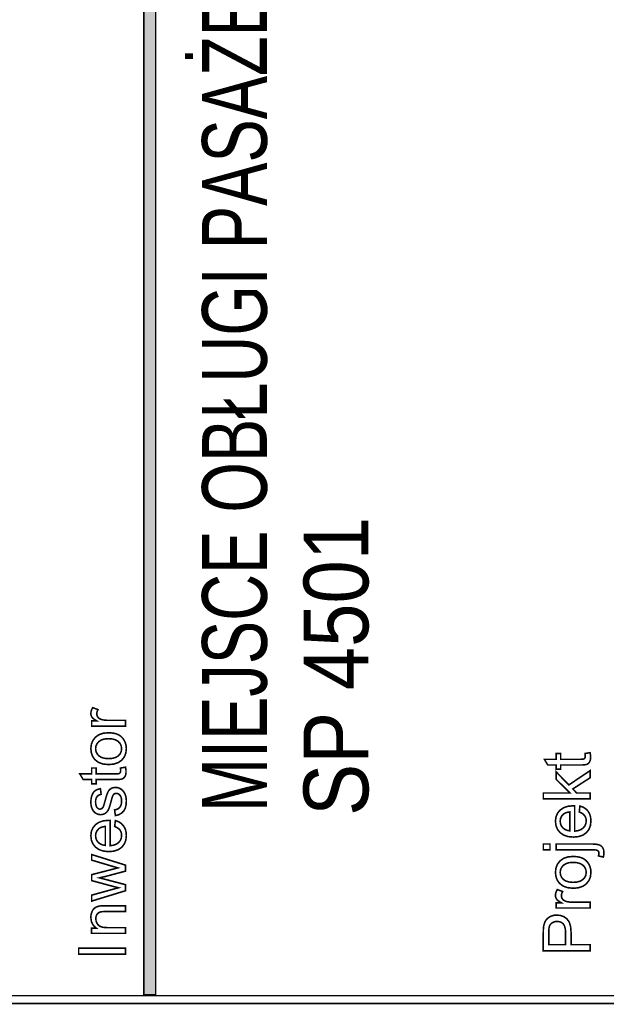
# Model space of a CAD drawing. Header units: millimetres. Extents: x 0 to 6566002, y 0 to 5716629.
# Tile 52 of 99: x 6564019 to 6564040, y 5716286 to 5716321. Entities that reach past the tile are written whole.
import ezdxf

# ---------------------------------------------------------------- set-up
doc = ezdxf.new("R2010")
doc.units = ezdxf.units.MM
doc.styles.add('BIKWYM', font='BIKROMSW.SHX', dxfattribs={"width": 0.8, "oblique": 15})

msp = doc.modelspace()

# ---------------------------------------------------------------- linework, layer by layer
at = {"color": 0, "linetype": 'Continuous', "const_width": 0.0559}
for points in [[(6563989.43, 5716285.861), (6563989.43, 5716359.35), (6564083.682, 5716359.35), (6564083.682, 5716285.861)], [(6563989.709, 5716286.14), (6563989.709, 5716359.071), (6564083.403, 5716359.071), (6564083.403, 5716286.14)], [(6564023.895, 5716286.17), (6564023.895, 5716359.049), (6564023.471, 5716359.049), (6564023.471, 5716286.17)], [(6564022.825, 5716295.733), (6564021.618, 5716295.733), (6564021.618, 5716295.917), (6564021.8, 5716295.917), (6564021.725, 5716295.962), (6564021.668, 5716296.006), (6564021.631, 5716296.047), (6564021.608, 5716296.088), (6564021.595, 5716296.132), (6564021.59, 5716296.178), (6564021.597, 5716296.247), (6564021.619, 5716296.318), (6564021.656, 5716296.388), (6564021.846, 5716296.318), (6564021.821, 5716296.268), (6564021.806, 5716296.218), (6564021.802, 5716296.168), (6564021.806, 5716296.125), (6564021.819, 5716296.084), (6564021.842, 5716296.047), (6564021.872, 5716296.015), (6564021.91, 5716295.99), (6564021.954, 5716295.971), (6564022.029, 5716295.952), (6564022.108, 5716295.941), (6564022.193, 5716295.937), (6564022.825, 5716295.937)], [(6564022.221, 5716294.363), (6564022.017, 5716294.384), (6564021.851, 5716294.446), (6564021.724, 5716294.55), (6564021.65, 5716294.661), (6564021.605, 5716294.788), (6564021.59, 5716294.93), (6564021.608, 5716295.086), (6564021.663, 5716295.221), (6564021.753, 5716295.337), (6564021.876, 5716295.425), (6564022.026, 5716295.477), (6564022.204, 5716295.495), (6564022.348, 5716295.487), (6564022.471, 5716295.464), (6564022.571, 5716295.425), (6564022.653, 5716295.371), (6564022.722, 5716295.303), (6564022.778, 5716295.221), (6564022.819, 5716295.13), (6564022.844, 5716295.032), (6564022.852, 5716294.93), (6564022.834, 5716294.772), (6564022.78, 5716294.635), (6564022.689, 5716294.52), (6564022.565, 5716294.433), (6564022.409, 5716294.381)], [(6564022.221, 5716294.574), (6564022.363, 5716294.585), (6564022.479, 5716294.619), (6564022.568, 5716294.675), (6564022.633, 5716294.748), (6564022.671, 5716294.833), (6564022.684, 5716294.93), (6564022.671, 5716295.026), (6564022.632, 5716295.11), (6564022.568, 5716295.183), (6564022.477, 5716295.239), (6564022.359, 5716295.273), (6564022.214, 5716295.284), (6564022.077, 5716295.273), (6564021.964, 5716295.239), (6564021.875, 5716295.183), (6564021.811, 5716295.109), (6564021.772, 5716295.025), (6564021.76, 5716294.93), (6564021.772, 5716294.833), (6564021.811, 5716294.748), (6564021.874, 5716294.675), (6564021.964, 5716294.619), (6564022.08, 5716294.585)], [(6564039.163, 5716294.757), (6564039.343, 5716294.786), (6564039.353, 5716294.731), (6564039.36, 5716294.679), (6564039.362, 5716294.632), (6564039.358, 5716294.563), (6564039.346, 5716294.505), (6564039.326, 5716294.459), (6564039.3, 5716294.422), (6564039.27, 5716294.393), (6564039.234, 5716294.373), (6564039.181, 5716294.359), (6564039.101, 5716294.35), (6564038.992, 5716294.348), (6564038.297, 5716294.348), (6564038.297, 5716294.197), (6564038.138, 5716294.197), (6564038.138, 5716294.348), (6564037.839, 5716294.348), (6564037.717, 5716294.551), (6564038.138, 5716294.551), (6564038.138, 5716294.757), (6564038.297, 5716294.757), (6564038.297, 5716294.551), (6564039.003, 5716294.551), (6564039.055, 5716294.552), (6564039.092, 5716294.556), (6564039.116, 5716294.562), (6564039.132, 5716294.571), (6564039.145, 5716294.582), (6564039.156, 5716294.597), (6564039.164, 5716294.616), (6564039.169, 5716294.639), (6564039.171, 5716294.667), (6564039.17, 5716294.692), (6564039.167, 5716294.722)], [(6564022.642, 5716294.24), (6564022.823, 5716294.269), (6564022.833, 5716294.214), (6564022.839, 5716294.162), (6564022.841, 5716294.115), (6564022.837, 5716294.046), (6564022.825, 5716293.988), (6564022.805, 5716293.942), (6564022.78, 5716293.905), (6564022.749, 5716293.876), (6564022.713, 5716293.855), (6564022.66, 5716293.841), (6564022.58, 5716293.833), (6564022.471, 5716293.83), (6564021.777, 5716293.83), (6564021.777, 5716293.68), (6564021.618, 5716293.68), (6564021.618, 5716293.83), (6564021.318, 5716293.83), (6564021.196, 5716294.034), (6564021.618, 5716294.034), (6564021.618, 5716294.24), (6564021.777, 5716294.24), (6564021.777, 5716294.034), (6564022.483, 5716294.034), (6564022.534, 5716294.035), (6564022.572, 5716294.039), (6564022.595, 5716294.044), (6564022.611, 5716294.053), (6564022.624, 5716294.065), (6564022.635, 5716294.08), (6564022.643, 5716294.098), (6564022.648, 5716294.122), (6564022.65, 5716294.15), (6564022.649, 5716294.175), (6564022.646, 5716294.205)], [(6564039.346, 5716293.147), (6564037.679, 5716293.147), (6564037.679, 5716293.352), (6564038.629, 5716293.352), (6564038.138, 5716293.836), (6564038.138, 5716294.101), (6564038.586, 5716293.639), (6564039.346, 5716294.148), (6564039.346, 5716293.895), (6564038.728, 5716293.496), (6564038.867, 5716293.352), (6564039.346, 5716293.352)], [(6564022.464, 5716292.547), (6564022.433, 5716292.749), (6564022.507, 5716292.767), (6564022.57, 5716292.799), (6564022.619, 5716292.844), (6564022.655, 5716292.903), (6564022.677, 5716292.975), (6564022.684, 5716293.062), (6564022.678, 5716293.148), (6564022.658, 5716293.217), (6564022.627, 5716293.271), (6564022.586, 5716293.309), (6564022.541, 5716293.332), (6564022.492, 5716293.339), (6564022.449, 5716293.333), (6564022.412, 5716293.312), (6564022.382, 5716293.279), (6564022.363, 5716293.237), (6564022.34, 5716293.167), (6564022.313, 5716293.07), (6564022.277, 5716292.935), (6564022.244, 5716292.831), (6564022.215, 5716292.757), (6564022.184, 5716292.704), (6564022.145, 5716292.66), (6564022.1, 5716292.626), (6564022.049, 5716292.601), (6564021.995, 5716292.586), (6564021.938, 5716292.58), (6564021.886, 5716292.585), (6564021.836, 5716292.597), (6564021.789, 5716292.618), (6564021.745, 5716292.645), (6564021.707, 5716292.679), (6564021.674, 5716292.718), (6564021.652, 5716292.754), (6564021.632, 5716292.797), (6564021.614, 5716292.848), (6564021.601, 5716292.905), (6564021.593, 5716292.964), (6564021.59, 5716293.025), (6564021.595, 5716293.116), (6564021.608, 5716293.199), (6564021.631, 5716293.275), (6564021.662, 5716293.34), (6564021.698, 5716293.393), (6564021.742, 5716293.434), (6564021.794, 5716293.464), (6564021.856, 5716293.487), (6564021.929, 5716293.504), (6564021.956, 5716293.304), (6564021.899, 5716293.289), (6564021.85, 5716293.263), (6564021.811, 5716293.225), (6564021.782, 5716293.175), (6564021.764, 5716293.114), (6564021.758, 5716293.04), (6564021.764, 5716292.955), (6564021.779, 5716292.888), (6564021.805, 5716292.839), (6564021.838, 5716292.805), (6564021.874, 5716292.785), (6564021.914, 5716292.778), (6564021.94, 5716292.781), (6564021.964, 5716292.79), (6564021.986, 5716292.804), (6564022.007, 5716292.823), (6564022.025, 5716292.85), (6564022.041, 5716292.882), (6564022.051, 5716292.916), (6564022.069, 5716292.976), (6564022.093, 5716293.063), (6564022.129, 5716293.193), (6564022.161, 5716293.294), (6564022.188, 5716293.366), (6564022.216, 5716293.419), (6564022.252, 5716293.464), (6564022.295, 5716293.501), (6564022.346, 5716293.528), (6564022.404, 5716293.544), (6564022.47, 5716293.55), (6564022.537, 5716293.543), (6564022.601, 5716293.523), (6564022.663, 5716293.49), (6564022.719, 5716293.444), (6564022.765, 5716293.387), (6564022.803, 5716293.317), (6564022.83, 5716293.239), (6564022.847, 5716293.154), (6564022.852, 5716293.063), (6564022.841, 5716292.918), (6564022.809, 5716292.799), (6564022.754, 5716292.704), (6564022.679, 5716292.632), (6564022.582, 5716292.579)], [(6564038.957, 5716292.677), (6564038.983, 5716292.889), (6564039.097, 5716292.846), (6564039.193, 5716292.784), (6564039.271, 5716292.704), (6564039.327, 5716292.605), (6564039.362, 5716292.49), (6564039.373, 5716292.358), (6564039.355, 5716292.193), (6564039.3, 5716292.053), (6564039.21, 5716291.938), (6564039.087, 5716291.852), (6564038.934, 5716291.8), (6564038.752, 5716291.783), (6564038.564, 5716291.8), (6564038.407, 5716291.852), (6564038.279, 5716291.939), (6564038.186, 5716292.054), (6564038.13, 5716292.19), (6564038.111, 5716292.347), (6564038.129, 5716292.498), (6564038.184, 5716292.63), (6564038.276, 5716292.742), (6564038.401, 5716292.827), (6564038.555, 5716292.879), (6564038.74, 5716292.896), (6564038.754, 5716292.896), (6564038.772, 5716292.895), (6564038.794, 5716292.895), (6564038.794, 5716291.994), (6564038.917, 5716292.012), (6564039.018, 5716292.049), (6564039.099, 5716292.107), (6564039.158, 5716292.18), (6564039.193, 5716292.264), (6564039.205, 5716292.359), (6564039.198, 5716292.43), (6564039.178, 5716292.494), (6564039.145, 5716292.551), (6564039.098, 5716292.601), (6564039.036, 5716292.642)], [(6564038.626, 5716292.005), (6564038.626, 5716292.679), (6564038.533, 5716292.665), (6564038.457, 5716292.639), (6564038.398, 5716292.602), (6564038.332, 5716292.531), (6564038.292, 5716292.446), (6564038.279, 5716292.349), (6564038.29, 5716292.26), (6564038.321, 5716292.181), (6564038.374, 5716292.112), (6564038.444, 5716292.057), (6564038.528, 5716292.022)], [(6564022.436, 5716292.16), (6564022.462, 5716292.371), (6564022.577, 5716292.329), (6564022.672, 5716292.267), (6564022.75, 5716292.186), (6564022.807, 5716292.088), (6564022.841, 5716291.972), (6564022.852, 5716291.84), (6564022.834, 5716291.676), (6564022.78, 5716291.536), (6564022.689, 5716291.421), (6564022.566, 5716291.334), (6564022.413, 5716291.282), (6564022.231, 5716291.265), (6564022.043, 5716291.283), (6564021.886, 5716291.335), (6564021.758, 5716291.422), (6564021.665, 5716291.537), (6564021.609, 5716291.673), (6564021.59, 5716291.829), (6564021.608, 5716291.981), (6564021.663, 5716292.113), (6564021.755, 5716292.225), (6564021.88, 5716292.31), (6564022.034, 5716292.361), (6564022.219, 5716292.378), (6564022.233, 5716292.378), (6564022.251, 5716292.378), (6564022.273, 5716292.377), (6564022.273, 5716291.477), (6564022.396, 5716291.494), (6564022.497, 5716291.532), (6564022.578, 5716291.589), (6564022.637, 5716291.662), (6564022.672, 5716291.746), (6564022.684, 5716291.842), (6564022.677, 5716291.913), (6564022.658, 5716291.977), (6564022.625, 5716292.034), (6564022.578, 5716292.083), (6564022.515, 5716292.125)], [(6564022.105, 5716291.488), (6564022.105, 5716292.162), (6564022.012, 5716292.148), (6564021.936, 5716292.122), (6564021.877, 5716292.085), (6564021.811, 5716292.013), (6564021.772, 5716291.929), (6564021.758, 5716291.832), (6564021.769, 5716291.743), (6564021.8, 5716291.663), (6564021.853, 5716291.594), (6564021.923, 5716291.54), (6564022.007, 5716291.504)], [(6564037.916, 5716291.332), (6564037.679, 5716291.332), (6564037.679, 5716291.537), (6564037.916, 5716291.537)], [(6564039.814, 5716291.073), (6564039.64, 5716291.112), (6564039.649, 5716291.15), (6564039.654, 5716291.182), (6564039.656, 5716291.208), (6564039.652, 5716291.247), (6564039.638, 5716291.278), (6564039.615, 5716291.301), (6564039.573, 5716291.319), (6564039.504, 5716291.329), (6564039.407, 5716291.332), (6564038.138, 5716291.332), (6564038.138, 5716291.537), (6564039.412, 5716291.537), (6564039.545, 5716291.53), (6564039.649, 5716291.511), (6564039.722, 5716291.479), (6564039.785, 5716291.419), (6564039.823, 5716291.337), (6564039.836, 5716291.233), (6564039.833, 5716291.179), (6564039.826, 5716291.125)], [(6564022.825, 5716289.875), (6564021.618, 5716289.505), (6564021.618, 5716289.717), (6564022.315, 5716289.909), (6564022.574, 5716289.98), (6564022.537, 5716289.989), (6564022.454, 5716290.01), (6564022.325, 5716290.043), (6564021.618, 5716290.235), (6564021.618, 5716290.445), (6564022.318, 5716290.626), (6564022.549, 5716290.687), (6564022.315, 5716290.756), (6564021.618, 5716290.963), (6564021.618, 5716291.162), (6564022.825, 5716290.784), (6564022.825, 5716290.572), (6564022.102, 5716290.38), (6564021.896, 5716290.333), (6564022.825, 5716290.089)], [(6564038.742, 5716289.962), (6564038.538, 5716289.983), (6564038.372, 5716290.045), (6564038.245, 5716290.149), (6564038.171, 5716290.26), (6564038.126, 5716290.387), (6564038.111, 5716290.528), (6564038.129, 5716290.684), (6564038.183, 5716290.82), (6564038.274, 5716290.935), (6564038.397, 5716291.023), (6564038.547, 5716291.076), (6564038.725, 5716291.093), (6564038.869, 5716291.086), (6564038.992, 5716291.062), (6564039.092, 5716291.024), (6564039.174, 5716290.97), (6564039.243, 5716290.902), (6564039.299, 5716290.82), (6564039.34, 5716290.728), (6564039.365, 5716290.631), (6564039.373, 5716290.528), (6564039.355, 5716290.37), (6564039.301, 5716290.234), (6564039.21, 5716290.119), (6564039.086, 5716290.032), (6564038.93, 5716289.979)], [(6564038.742, 5716290.172), (6564038.884, 5716290.184), (6564038.999, 5716290.217), (6564039.089, 5716290.274), (6564039.154, 5716290.347), (6564039.192, 5716290.432), (6564039.205, 5716290.528), (6564039.192, 5716290.624), (6564039.153, 5716290.709), (6564039.089, 5716290.782), (6564038.998, 5716290.838), (6564038.88, 5716290.872), (6564038.735, 5716290.883), (6564038.598, 5716290.872), (6564038.485, 5716290.838), (6564038.396, 5716290.781), (6564038.332, 5716290.708), (6564038.293, 5716290.624), (6564038.28, 5716290.528), (6564038.293, 5716290.432), (6564038.332, 5716290.347), (6564038.395, 5716290.274), (6564038.485, 5716290.217), (6564038.6, 5716290.184)], [(6564039.346, 5716289.261), (6564038.138, 5716289.261), (6564038.138, 5716289.445), (6564038.321, 5716289.445), (6564038.245, 5716289.491), (6564038.189, 5716289.534), (6564038.152, 5716289.575), (6564038.129, 5716289.616), (6564038.115, 5716289.66), (6564038.111, 5716289.706), (6564038.118, 5716289.776), (6564038.14, 5716289.846), (6564038.177, 5716289.917), (6564038.367, 5716289.846), (6564038.342, 5716289.796), (6564038.327, 5716289.746), (6564038.322, 5716289.696), (6564038.327, 5716289.653), (6564038.34, 5716289.613), (6564038.363, 5716289.575), (6564038.393, 5716289.543), (6564038.431, 5716289.518), (6564038.475, 5716289.499), (6564038.55, 5716289.48), (6564038.629, 5716289.469), (6564038.714, 5716289.465), (6564039.346, 5716289.465)], [(6564022.824, 5716288.357), (6564021.617, 5716288.357), (6564021.617, 5716288.541), (6564021.788, 5716288.541), (6564021.678, 5716288.643), (6564021.611, 5716288.771), (6564021.589, 5716288.925), (6564021.594, 5716288.996), (6564021.607, 5716289.063), (6564021.628, 5716289.126), (6564021.657, 5716289.182), (6564021.692, 5716289.227), (6564021.732, 5716289.263), (6564021.777, 5716289.29), (6564021.827, 5716289.311), (6564021.883, 5716289.327), (6564021.93, 5716289.333), (6564021.996, 5716289.337), (6564022.082, 5716289.338), (6564022.824, 5716289.338), (6564022.824, 5716289.133), (6564022.089, 5716289.133), (6564022.013, 5716289.13), (6564021.951, 5716289.123), (6564021.902, 5716289.109), (6564021.864, 5716289.089), (6564021.831, 5716289.061), (6564021.804, 5716289.025), (6564021.783, 5716288.982), (6564021.771, 5716288.934), (6564021.766, 5716288.882), (6564021.776, 5716288.799), (6564021.804, 5716288.724), (6564021.85, 5716288.656), (6564021.921, 5716288.603), (6564022.026, 5716288.572), (6564022.165, 5716288.561), (6564022.824, 5716288.561)], [(6564039.345, 5716287.736), (6564037.678, 5716287.736), (6564037.678, 5716288.365), (6564037.68, 5716288.467), (6564037.685, 5716288.551), (6564037.694, 5716288.618), (6564037.712, 5716288.696), (6564037.738, 5716288.764), (6564037.772, 5716288.824), (6564037.815, 5716288.876), (6564037.869, 5716288.92), (6564037.933, 5716288.958), (6564038.004, 5716288.986), (6564038.08, 5716289.003), (6564038.16, 5716289.008), (6564038.295, 5716288.993), (6564038.415, 5716288.948), (6564038.52, 5716288.873), (6564038.602, 5716288.758), (6564038.651, 5716288.595), (6564038.667, 5716288.384), (6564038.667, 5716287.956), (6564039.345, 5716287.956)], [(6564038.471, 5716287.956), (6564038.471, 5716288.388), (6564038.462, 5716288.516), (6564038.435, 5716288.617), (6564038.391, 5716288.691), (6564038.331, 5716288.741), (6564038.256, 5716288.771), (6564038.167, 5716288.781), (6564038.101, 5716288.775), (6564038.041, 5716288.757), (6564037.988, 5716288.728), (6564037.944, 5716288.689), (6564037.911, 5716288.643), (6564037.89, 5716288.589), (6564037.881, 5716288.541), (6564037.876, 5716288.472), (6564037.875, 5716288.383), (6564037.875, 5716287.956)], [(6564022.824, 5716287.614), (6564021.157, 5716287.614), (6564021.157, 5716287.834), (6564022.824, 5716287.834)]]:
    msp.add_lwpolyline(points, close=True, dxfattribs=at)
at = {"color": 0, "linetype": 'Continuous'}
msp.add_solid([(6564023.895, 5716286.17), (6564023.895, 5716359.049), (6564023.471, 5716286.17), (6564023.471, 5716359.049)], dxfattribs=at)

# ---------------------------------------------------------------- texts
at = {"color": 0, "linetype": 'Continuous', "style": 'BIKWYM'}
for s, width, p in [('MIEJSCE OBŁUGI PASAŻERÓW-', 0.75, (6564027.849, 5716292.672)), (' SP 4501', 0.9, (6564031.458, 5716291.768))]:
    msp.add_text(s, height=2.304, rotation=90, dxfattribs=dict(at, width=width)).set_placement(p)

doc.saveas('drawing.dxf')
